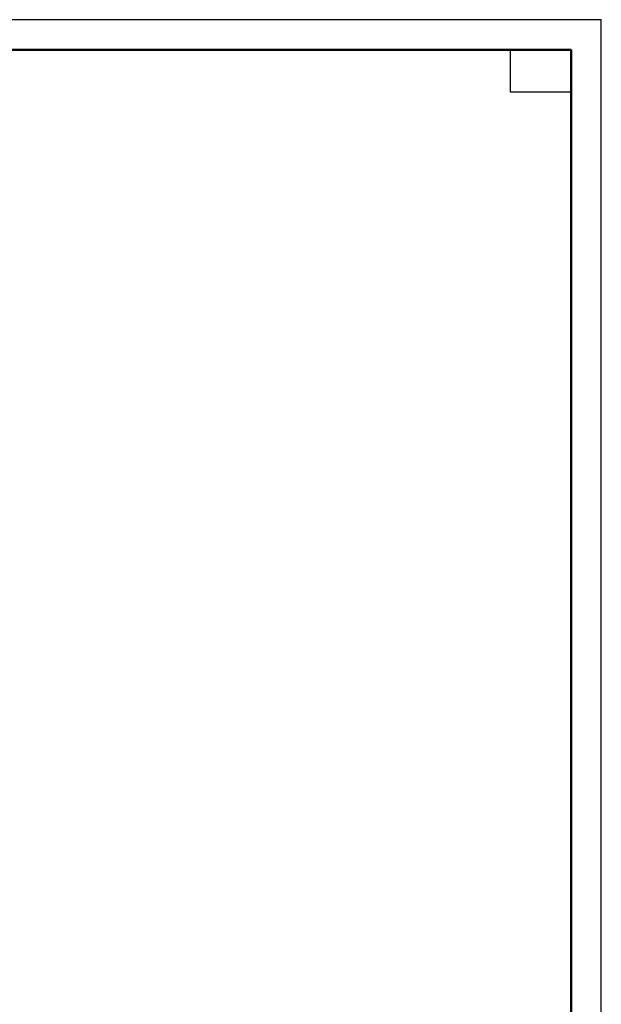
# Model space of a CAD drawing. Header units: millimetres. Extents: x 0 to 50400, y 0 to 35640.
# Tile 13 of 13: x 38863 to 50400, y 16108 to 35640. Entities that reach past the tile are written whole.
import ezdxf

# ---------------------------------------------------------------- set-up
doc = ezdxf.new("R2010")
doc.units = ezdxf.units.MM
doc.layers.add('Standard', color=7, linetype='Continuous', lineweight=25)

msp = doc.modelspace()

# ---------------------------------------------------------------- linework, layer by layer
at = {"layer": 'Standard', "color": 7, "linetype": 'Continuous', "lineweight": 35, "transparency": 33554687}
for p, q in [((49800, 33120), (49800, 24600)), ((49800, 32640), (49800, 24120))]:
    msp.add_line(p, q, dxfattribs=at)
at = {"layer": 'Standard', "color": 7, "linetype": 'Continuous', "lineweight": 50, "transparency": 33554687}
msp.add_line((49800, 32520), (49800, 27840), dxfattribs=at)
at = {"layer": 'Standard', "color": 7, "linetype": 'Continuous', "lineweight": 25, "transparency": 33554687}
for points in [[(0, 0), (50400, 0), (50400, 35640), (0, 35640), (0, 0)], [(49800, 35040), (49800, 34200), (48600, 34200), (48600, 35040), (49800, 35040)]]:
    msp.add_lwpolyline(points, close=True, dxfattribs=at)
at = {"layer": 'Standard', "color": 7, "linetype": 'Continuous', "lineweight": 13, "transparency": 33554687}
msp.add_lwpolyline([(50400, 35640), (0, 35640), (0, 0), (50400, 0), (50400, 35640)], dxfattribs=at)
at = {"layer": 'Standard', "color": 7, "linetype": 'Continuous', "lineweight": 50, "transparency": 33554687}
msp.add_lwpolyline([(2400, 35040), (49800, 35040), (49800, 600), (2400, 600), (2400, 35040)], close=True, dxfattribs=at)

doc.saveas('drawing.dxf')
